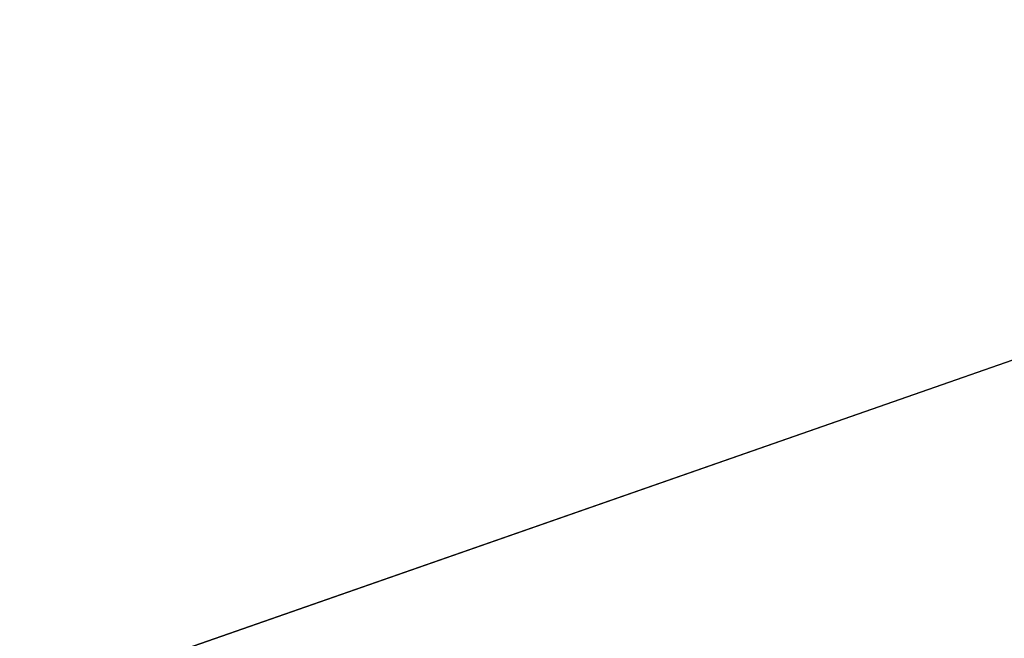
# Model space of a CAD drawing. Header units: millimetres. Extents: x 0 to 17835, y 0 to 12615.
# Tile 50 of 85: x 10874 to 11915, y 3601 to 4255. Entities that reach past the tile are written whole.
import ezdxf

# ---------------------------------------------------------------- set-up
doc = ezdxf.new("R2010")
doc.units = ezdxf.units.MM
doc.header["$LTSCALE"] = 980.925
doc.layers.get('0').update_dxf_attribs({"linetype": 'CONTINUOUS'})
doc.layers.add('运动范围-老_DXF_DIMENSION', color=7, linetype='CONTINUOUS')
doc.styles.get("Standard").update_dxf_attribs({"font": 'txt', "width": 0.7})
doc.dimstyles.new('DIMSTYLE_8', dxfattribs={"dimtxt": 135, "dimasz": 90, "dimexe": 1, "dimexo": 0, "dimtad": 1, "dimdsep": 46, "dimtxsty": 'Standard', "dimblk": '_FILLED', "dimblk1": '_FILLED', "dimblk2": '_FILLED', "dimcen": 0.09, "dimclrt": 5, "dimazin": 2, "dimtp": 2, "dimtm": 2, "dimtfac": 1, "dimtofl": 0, "dimtmove": 0, "dimatfit": 3, "dimldrblk": '_FILLED', "dimfxl": 0, "dimtolj": 1, "dimarcsym": 0})

# ---------------------------------------------------------------- blocks, each defined once
blk = doc.blocks.new('_FILLED')
at = {"color": 0, "linetype": 'ByBlock'}
blk.add_solid([(0, 0), (-1, 0.167), (-1, -0.167)], dxfattribs=at)
blk = doc.blocks.new('*D12')
at = {"layer": '运动范围-老_DXF_DIMENSION', "color": 2, "linetype": 'Continuous', "transparency": 16777216}
for p, q in [((9706.4, 3121.8), (12956.4, 4254.8)), ((12240.2, 4005.2), (9706.4, 3121.8)), ((12240.2, 4005.2), (12240.2, 4005.2))]:
    blk.add_line(p, q, dxfattribs=at)
at = {"layer": '运动范围-老_DXF_DIMENSION', "color": 2, "linetype": 'Continuous', "transparency": 16777216, "xscale": 90, "yscale": 90, "zscale": 90, "rotation": 199.2198620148}
blk.add_blockref('_FILLED', (12240.2, 4005.2), dxfattribs=at)

msp = doc.modelspace()

# ---------------------------------------------------------------- dimensions: what is measured, and where the dimension line sits
at = {"layer": '运动范围-老_DXF_DIMENSION', "color": 2, "linetype": 'Continuous'}
dim = msp.add_radius_dim(center=(9706.388, 3121.804), mpoint=(12240.223, 4005.158), text='R<>', dimstyle='DIMSTYLE_8', override={"dimpost": '<>'}, dxfattribs=at)
dim.commit()
dim.dimension.update_dxf_attribs({"geometry": '*D12', "text_midpoint": (12320.688, 4068.953), "dimtype": 164})

doc.saveas('drawing.dxf')
